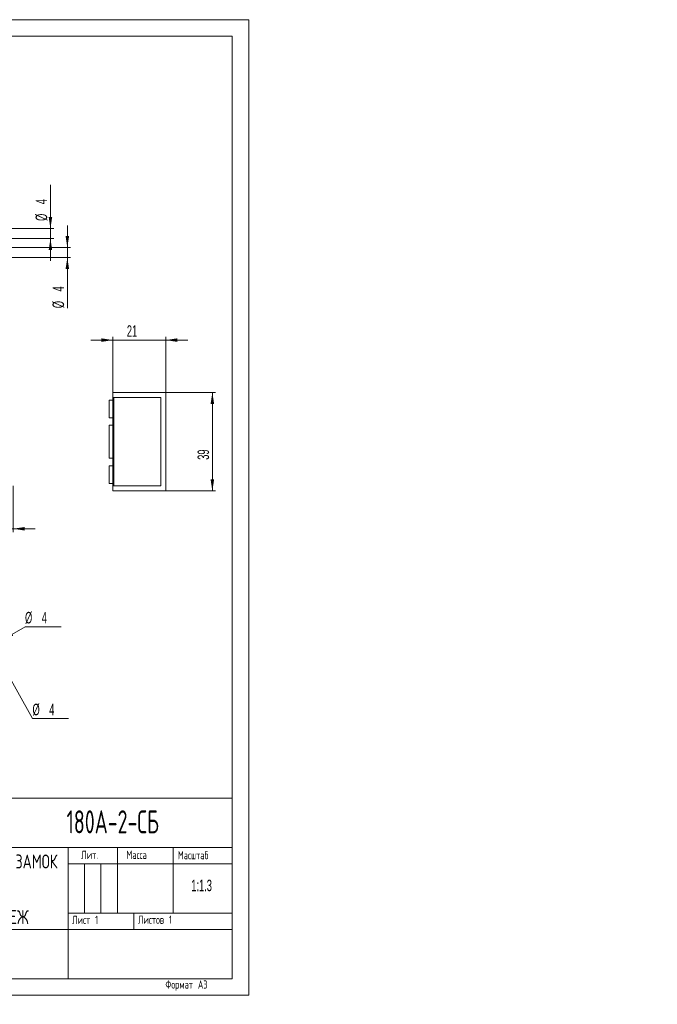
# Model space of a CAD drawing. Header units: millimetres. Extents: x -32 to 544, y -3 to 297.
# Tile 4 of 4: x 350 to 544, y -3 to 297. Entities that reach past the tile are written whole.
import ezdxf

# ---------------------------------------------------------------- set-up
doc = ezdxf.new("R2010")
doc.units = ezdxf.units.MM
doc.layers.add('ОСЕВЫЕ', color=7, linetype='Continuous')
doc.styles.add('SLDTEXTSTYLE0', font='TXT', dxfattribs={"width": 0.605})
doc.styles.add('SLDTEXTSTYLE1', font='TXT', dxfattribs={"width": 0.605, "bigfont": 'bigfont'})
doc.styles.add('SLDTEXTSTYLE3', font='TXT', dxfattribs={"width": 0.7, "bigfont": 'bigfont'})
doc.dimstyles.new('SLDDIMSTYLE0', dxfattribs={"dimtxt": 3.5, "dimasz": 3.5, "dimexe": 0, "dimexo": 0.0625, "dimgap": 0.875, "dimtad": 2, "dimlfac": 1.3, "dimrnd": 1e-09, "dimzin": 12, "dimdsep": 46, "dimtxsty": 'SLDTEXTSTYLE0', "dimsah": 1, "dimcen": 0.09, "dimadec": 0, "dimazin": 3, "dimtfac": 1, "dimtdec": 3, "dimtmove": 0, "dimatfit": 0, "dimfxl": 0, "dimfrac": 2, "dimtolj": 1, "dimtzin": 12, "dimarcsym": 0})
doc.dimstyles.new('SLDDIMSTYLE1', dxfattribs={"dimtxt": 3.5, "dimasz": 3.5, "dimexe": 0, "dimexo": 0.0625, "dimgap": 0.875, "dimtad": 2, "dimlfac": 1.3, "dimrnd": 1e-09, "dimzin": 12, "dimdsep": 46, "dimtxsty": 'SLDTEXTSTYLE0', "dimsah": 1, "dimcen": 0.09, "dimadec": 0, "dimazin": 3, "dimtfac": 1, "dimtdec": 3, "dimtofl": 0, "dimtmove": 0, "dimatfit": 3, "dimfxl": 0, "dimfrac": 2, "dimtolj": 1, "dimtzin": 12, "dimarcsym": 0})
doc.dimstyles.new('SLDDIMSTYLE2', dxfattribs={"dimtxt": 3.5, "dimasz": 3.5, "dimexe": 0, "dimexo": 0.0625, "dimgap": 0.875, "dimtad": 0, "dimtih": 1, "dimtoh": 1, "dimlfac": 1.3, "dimrnd": 1e-09, "dimzin": 12, "dimdsep": 46, "dimtxsty": 'SLDTEXTSTYLE0', "dimsah": 1, "dimcen": 0, "dimadec": 0, "dimazin": 3, "dimtfac": 1, "dimtdec": 3, "dimtmove": 0, "dimatfit": 3, "dimfxl": 0, "dimfrac": 2, "dimtolj": 1, "dimtzin": 12, "dimarcsym": 0})

# ---------------------------------------------------------------- blocks, each defined once
blk = doc.blocks.new('SW_NOTE_0')
at = {"color": 0, "linetype": 'Continuous', "lineweight": 0, "attachment_point": 2, "style": 'SLDTEXTSTYLE3'}
for s, insert, char_height in [('\\M+1845E\\M+1844C\\M+18445\\M+1844B\\M+18453\\M+18451\\M+1844F\\M+1844D\\M+18440\\M+18443\\M+1844E\\M+18449\\M+18453\\M+1844E\\M+1845C\\M+1844A \\M+18448\\M+18440\\M+1844D\\M+1844F\\M+1844B', (29.57, 5.46), 4.23333), ('\\M+18452\\M+18445\\M+18451\\M+18449\\M+18449 180A-2', (29.13, -0.19), 4.2333), ('\\M+18452\\M+18441\\M+1844F\\M+18451\\M+1844F\\M+18458\\M+1844E\\M+1845C\\M+1844A \\M+18458\\M+18445\\M+18451\\M+18453\\M+18445\\M+18447', (28.83, -11.48), 4.23333)]:
    blk.add_mtext(s, dxfattribs=dict(at, insert=insert, char_height=char_height))
blk = doc.blocks.new('_D_4')
at = {"color": 7, "linetype": 'Continuous', "lineweight": 0}
for p, q in [((335.96, 155.03), (335.96, 141)), ((348.27, 155.03), (348.27, 141)), ((335.96, 142), (329.23, 142)), ((335.96, 142), (348.27, 142)), ((348.27, 142), (355, 142))]:
    blk.add_line(p, q, dxfattribs=at)
for points in [[(335.96, 142), (332.46, 142.53), (332.46, 141.46)], [(348.27, 142), (351.77, 141.46), (351.77, 142.53)]]:
    blk.add_solid(points, dxfattribs=at)
at = {"color": 7, "linetype": 'Continuous', "lineweight": 0, "insert": (337.46, 146.51, -8.58), "char_height": 3.5, "attachment_point": 1, "style": 'SLDTEXTSTYLE0'}
blk.add_mtext('16', dxfattribs=at)
blk = doc.blocks.new('_D_26')
at = {"color": 7, "linetype": 'Continuous', "lineweight": 0}
for p, q in [((364.76, 227.64), (364.76, 234.37)), ((343.67, 227.64), (365.76, 227.64)), ((364.76, 227.64), (364.76, 224.56)), ((343.67, 224.56), (365.76, 224.56)), ((364.76, 224.56), (364.76, 209.16))]:
    blk.add_line(p, q, dxfattribs=at)
for points in [[(364.76, 227.64), (365.3, 231.14), (364.22, 231.14)], [(364.76, 224.56), (364.22, 221.06), (365.3, 221.06)]]:
    blk.add_solid(points, dxfattribs=at)
at = {"color": 7, "linetype": 'Continuous', "lineweight": 0, "char_height": 3.5, "attachment_point": 1, "rotation": 90, "style": 'SLDTEXTSTYLE0'}
for s, insert in [('4', (360.24, 214.26, 0.08)), ('%%c', (360.25, 209.16, 0.08))]:
    blk.add_mtext(s, dxfattribs=dict(at, insert=insert))
blk = doc.blocks.new('_D_27')
at = {"color": 7, "linetype": 'Continuous', "lineweight": 0}
for p, q in [((359.61, 233.41), (359.61, 246.71)), ((344.43, 233.41), (360.61, 233.41)), ((359.61, 233.41), (359.61, 230.33)), ((344.43, 230.33), (360.61, 230.33)), ((359.61, 230.33), (359.61, 223.6))]:
    blk.add_line(p, q, dxfattribs=at)
for points in [[(359.61, 233.41), (360.15, 236.91), (359.07, 236.91)], [(359.61, 230.33), (359.07, 226.83), (360.15, 226.83)]]:
    blk.add_solid(points, dxfattribs=at)
at = {"color": 7, "linetype": 'Continuous', "lineweight": 0, "char_height": 3.5, "attachment_point": 1, "rotation": 90, "style": 'SLDTEXTSTYLE0'}
for s, insert in [('4', (355.09, 240.83, 0.08)), ('%%c', (355.1, 235.73, 0.08))]:
    blk.add_mtext(s, dxfattribs=dict(at, insert=insert))
blk = doc.blocks.new('_D_46')
at = {"color": 7, "linetype": 'Continuous', "lineweight": 0}
for p, q in [((343.67, 102.93), (340.39, 108.8)), ((343.67, 102.93), (345.18, 100.25)), ((345.18, 100.25), (354.15, 84.2)), ((354.15, 84.2), (365.13, 84.2))]:
    blk.add_line(p, q, dxfattribs=at)
for points in [[(343.67, 102.93), (342.44, 106.25), (341.5, 105.72)], [(345.18, 100.25), (346.41, 96.93), (347.35, 97.45)]]:
    blk.add_solid(points, dxfattribs=at)
at = {"color": 7, "linetype": 'Continuous', "lineweight": 0, "char_height": 3.5, "attachment_point": 1, "style": 'SLDTEXTSTYLE0'}
for s, insert in [('%%c', (354.15, 88.72, 0.08)), ('4', (359.25, 88.73, 0.08))]:
    blk.add_mtext(s, dxfattribs=dict(at, insert=insert))
blk = doc.blocks.new('_D_47')
at = {"color": 7, "linetype": 'Continuous', "lineweight": 0}
for p, q in [((344.98, 108.14), (351.87, 112.17)), ((351.87, 112.17), (362.85, 112.17)), ((342.33, 106.58), (344.98, 108.14)), ((342.33, 106.58), (336.52, 103.17))]:
    blk.add_line(p, q, dxfattribs=at)
for points in [[(344.98, 108.14), (348.27, 109.44), (347.73, 110.37)], [(342.33, 106.58), (339.04, 105.27), (339.58, 104.34)]]:
    blk.add_solid(points, dxfattribs=at)
at = {"color": 7, "linetype": 'Continuous', "lineweight": 0, "char_height": 3.5, "attachment_point": 1, "style": 'SLDTEXTSTYLE0'}
for s, insert in [('%%c', (351.87, 116.68, 0.08)), ('4', (356.97, 116.69, 0.08))]:
    blk.add_mtext(s, dxfattribs=dict(at, insert=insert))
blk = doc.blocks.new('_D_50')
at = {"color": 7, "linetype": 'Continuous', "lineweight": 0}
for p, q in [((378.6, 199.44), (371.87, 199.44)), ((378.6, 183.51), (378.6, 200.44)), ((378.6, 199.44), (394.76, 199.44)), ((394.76, 183.51), (394.76, 200.44)), ((394.76, 199.44), (401.49, 199.44))]:
    blk.add_line(p, q, dxfattribs=at)
for points in [[(378.6, 199.44), (375.1, 199.98), (375.1, 198.9)], [(394.76, 199.44), (398.26, 198.9), (398.26, 199.98)]]:
    blk.add_solid(points, dxfattribs=at)
at = {"color": 7, "linetype": 'Continuous', "lineweight": 0, "insert": (382.88, 203.95, -65.31), "char_height": 3.5, "attachment_point": 1, "style": 'SLDTEXTSTYLE0'}
blk.add_mtext('21', dxfattribs=at)
blk = doc.blocks.new('_D_51')
at = {"color": 7, "linetype": 'Continuous', "lineweight": 0}
for p, q in [((394.77, 183.5), (409.93, 183.5)), ((408.93, 153.5), (408.93, 183.5)), ((394.77, 153.5), (409.93, 153.5))]:
    blk.add_line(p, q, dxfattribs=at)
for points in [[(408.93, 183.5), (408.39, 180), (409.47, 180)], [(408.93, 153.5), (409.47, 157), (408.39, 157)]]:
    blk.add_solid(points, dxfattribs=at)
at = {"color": 7, "linetype": 'Continuous', "lineweight": 0, "insert": (404.42, 163, -65.31), "char_height": 3.5, "attachment_point": 1, "rotation": 90, "style": 'SLDTEXTSTYLE0'}
blk.add_mtext('39', dxfattribs=at)

msp = doc.modelspace()

# ---------------------------------------------------------------- linework, layer by layer
at = {"color": 7, "linetype": 'Continuous', "lineweight": 15}
for p, q in [((415, 292), (20, 292)), ((415, 5), (415, 292)), ((378.604, 181.9614), (378.604, 183.4999)), ((378.604, 183.4999), (394.7578, 183.4999)), ((394.7578, 153.4999), (394.7578, 183.4999)), ((377.4502, 181.1922), (378.604, 181.1922)), ((377.4502, 175.8076), (377.4502, 181.1922)), ((378.604, 155.0383), (378.604, 181.9614)), ((393.2194, 181.9614), (378.604, 181.9614)), ((378.7578, 155.0383), (378.7578, 181.9614)), ((378.9117, 181.9614), (378.9117, 155.0383)), ((378.9117, 181.9614), (393.2194, 181.9614)), ((393.2194, 155.0383), (393.2194, 181.9614)), ((377.4502, 175.8076), (378.604, 175.8076)), ((377.4502, 163.4999), (377.4502, 173.4999)), ((377.4502, 173.4999), (378.604, 173.4999)), ((377.4502, 163.4999), (378.604, 163.4999)), ((377.4502, 155.8076), (377.4502, 161.1922)), ((377.4502, 161.1922), (378.604, 161.1922)), ((377.4502, 155.8076), (378.604, 155.8076)), ((393.2194, 155.0383), (378.604, 155.0383)), ((378.604, 153.4999), (378.604, 155.0383)), ((378.604, 153.4999), (394.7578, 153.4999)), ((378.9117, 155.0383), (393.2194, 155.0383)), ((230, 60), (415, 60)), ((295, 45), (415, 45)), ((365, 45), (365, 5)), ((380, 45), (380, 25)), ((397, 45), (397, 25)), ((365, 40), (415, 40)), ((365, 25), (415, 25)), ((385, 25), (385, 20)), ((295, 20), (415, 20)), ((20, 5), (415, 5))]:
    msp.add_line(p, q, dxfattribs=at)
at = {"color": 7, "linetype": 'Continuous', "lineweight": 0}
for p, q in [((370, 40), (370, 25)), ((375, 40), (375, 25))]:
    msp.add_line(p, q, dxfattribs=at)
at = {"layer": 'ОСЕВЫЕ', "lineweight": 0}
for p, q in [((0, 297), (420, 297)), ((420, 297), (420, 0)), ((0, 0), (420, 0))]:
    msp.add_line(p, q, dxfattribs=at)

# ---------------------------------------------------------------- block references
at = {"color": 7, "linetype": 'Continuous', "lineweight": 0}
msp.add_blockref('SW_NOTE_0', (303.8275, 37.3529), dxfattribs=at)

# ---------------------------------------------------------------- texts
for s, insert, char_height, attachment_point, style in [('180A-2-\\M+18452\\M+18441', (364.5341, 56.2676), 7, 1, 'SLDTEXTSTYLE1'), ('\\M+1844C\\M+18479\\M+18484.', (369.0114, 43.9608), 2.5, 1, 'SLDTEXTSTYLE1'), ('\\M+1844D\\M+18470\\M+18483\\M+18483\\M+18470', (382.7638, 43.9608), 2.5, 1, 'SLDTEXTSTYLE1'), ('\\M+1844D\\M+18470\\M+18483\\M+1848A\\M+18484\\M+18470\\M+18471', (398.4256, 43.8629), 2.5, 1, 'SLDTEXTSTYLE1'), ('1:1.3', (405.6541, 35.152), 3.5, 2, 'SLDTEXTSTYLE0'), ('\\M+1844C\\M+18479\\M+18483\\M+18484 1', (366.2372, 24.1587), 2.5, 1, 'SLDTEXTSTYLE1'), ('\\M+1844C\\M+18479\\M+18483\\M+18484\\M+18480\\M+18472 1', (386.2978, 24.2045), 2.5, 1, 'SLDTEXTSTYLE1'), ('\\M+1844B\\M+18485\\M+18472\\M+1848D\\M+18482\\M+18479\\M+1847E \\M+18440.\\M+18452.', (247.8103, 8.8584), 2.5, 1, 'SLDTEXTSTYLE1'), ('\\M+1844B\\M+18480\\M+18481\\M+18479\\M+18482\\M+18480\\M+18472\\M+18470\\M+1847C', (322.46, 4.4683), 2.5, 1, 'SLDTEXTSTYLE1'), ('\\M+18455\\M+18480\\M+18482\\M+1847D\\M+18470\\M+18484 \\M+184403', (394.6346, 4.4833), 2.5, 1, 'SLDTEXTSTYLE1')]:
    msp.add_mtext(s, dxfattribs=dict(at, insert=insert, char_height=char_height, attachment_point=attachment_point, style=style))

# ---------------------------------------------------------------- dimensions: what is measured, and where the dimension line sits
for base, p1, p2, picture, middle in [((359.6086, 230.3336), (344.4246, 233.4105), (344.4246, 230.3336), '_D_27', (359.6086, 241.219)), ((364.7603, 224.5643), (343.6554, 227.6412), (343.6554, 224.5643), '_D_26', (364.7603, 214.6522))]:
    dim = msp.add_linear_dim(base=base, p1=p1, p2=p2, angle=90, text='%%c<>', dimstyle='SLDDIMSTYLE0', dxfattribs=at)
    dim.commit()
    dim.dimension.update_dxf_attribs({"geometry": picture, "text_midpoint": middle, "dimtype": 160})
for base, p1, p2, picture, middle in [((394.7578, 199.4373), (378.604, 183.4999), (394.7578, 183.4999), '_D_50', (387.1625, 199.4373)), ((348.2708, 141.9951), (335.9631, 155.0383), (348.2708, 155.0383), '_D_4', (341.7371, 141.9951))]:
    dim = msp.add_linear_dim(base=base, p1=p1, p2=p2, dimstyle='SLDDIMSTYLE0', dxfattribs=at)
    dim.commit()
    dim.dimension.update_dxf_attribs({"geometry": picture, "text_midpoint": middle, "dimtype": 160})
dim = msp.add_linear_dim(base=(408.93, 183.4999), p1=(394.7578, 153.4999), p2=(394.7578, 183.4999), angle=90, dimstyle='SLDDIMSTYLE1', dxfattribs=at)
dim.commit()
dim.dimension.update_dxf_attribs({"geometry": '_D_51', "text_midpoint": (408.93, 167.2788), "dimtype": 160})
for p1, p2, picture, middle in [((344.9825, 108.1352), (342.3283, 106.5788), '_D_47', (357.3599, 114.9431)), ((345.1756, 100.2451), (343.6737, 102.9305), '_D_46', (359.6396, 86.9758))]:
    dim = msp.add_diameter_dim_2p(p1=p1, p2=p2, dimstyle='SLDDIMSTYLE2', dxfattribs=at)
    dim.commit()
    dim.dimension.update_dxf_attribs({"geometry": picture, "text_midpoint": middle, "dimtype": 163})

doc.saveas('drawing.dxf')
